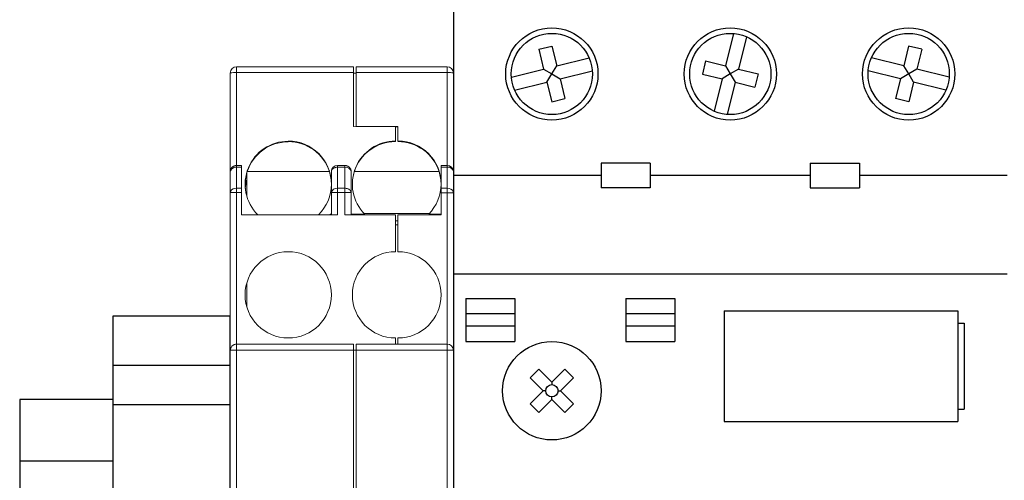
# Model space of a CAD drawing. Header units: inches. Extents: x 1390 to 5322, y 201 to 2979.
# Tile 36 of 85: x 1972 to 2052, y 2357 to 2394. Entities that reach past the tile are written whole.
import ezdxf

# ---------------------------------------------------------------- set-up
doc = ezdxf.new("R2010")
doc.units = ezdxf.units.IN
doc.header["$MEASUREMENT"] = 0
doc.layers.add('OIL PUMP', color=7, linetype='Continuous')

# ---------------------------------------------------------------- blocks, each defined once
blk = doc.blocks.new('A$C2F1831AF')
for p, q in [((12602.231, 8703.762), (12602.231, 8595.455)), ((12602.231, 8703.762), (12602.231, 8595.455)), ((12624.939, 8696.815), (12624.29, 8694.195)), ((12626.005, 8696.551), (12625.356, 8693.931)), ((12609.157, 8695.53), (12610.222, 8695.794)), ((12609.157, 8695.53), (12609.552, 8693.931)), ((12610.222, 8695.794), (12610.618, 8694.195)), ((12639.16, 8695.794), (12638.765, 8694.195)), ((12640.226, 8695.53), (12639.16, 8695.794)), ((12640.226, 8695.53), (12639.83, 8693.931)), ((12610.618, 8694.195), (12613.238, 8694.843)), ((12622.692, 8694.59), (12622.428, 8693.525)), ((12622.692, 8694.59), (12624.29, 8694.195)), ((12638.765, 8694.195), (12636.145, 8694.843)), ((12606.932, 8693.282), (12609.552, 8693.931)), ((12609.552, 8693.931), (12610.217, 8693.53)), ((12610.217, 8693.53), (12610.618, 8694.195)), ((12610.882, 8693.129), (12613.502, 8693.777)), ((12624.29, 8694.195), (12624.691, 8693.53)), ((12625.356, 8693.931), (12624.691, 8693.53)), ((12625.356, 8693.931), (12626.955, 8693.535)), ((12638.501, 8693.129), (12635.881, 8693.777)), ((12639.166, 8693.53), (12638.765, 8694.195)), ((12639.83, 8693.931), (12639.166, 8693.53)), ((12642.45, 8693.282), (12639.83, 8693.931)), ((12607.196, 8692.216), (12609.816, 8692.865)), ((12609.816, 8692.865), (12610.217, 8693.53)), ((12609.816, 8692.865), (12610.212, 8691.266)), ((12610.217, 8693.53), (12610.882, 8693.129)), ((12610.882, 8693.129), (12611.278, 8691.53)), ((12622.428, 8693.525), (12624.027, 8693.129)), ((12624.027, 8693.129), (12623.378, 8690.509)), ((12624.691, 8693.53), (12624.027, 8693.129)), ((12625.092, 8692.865), (12624.444, 8690.245)), ((12624.691, 8693.53), (12625.092, 8692.865)), ((12625.092, 8692.865), (12626.691, 8692.469)), ((12626.955, 8693.535), (12626.691, 8692.469)), ((12638.501, 8693.129), (12638.105, 8691.53)), ((12639.166, 8693.53), (12638.501, 8693.129)), ((12639.567, 8692.865), (12639.166, 8693.53)), ((12639.567, 8692.865), (12639.171, 8691.266)), ((12642.187, 8692.216), (12639.567, 8692.865)), ((12610.212, 8691.266), (12611.278, 8691.53)), ((12639.171, 8691.266), (12638.105, 8691.53)), ((12618.203, 8686.293), (12614.21, 8686.293)), ((12614.21, 8686.293), (12614.21, 8684.296)), ((12618.203, 8686.293), (12618.203, 8684.296)), ((12631.18, 8686.293), (12631.18, 8684.296)), ((12631.18, 8686.293), (12635.173, 8686.293)), ((12635.173, 8686.293), (12635.173, 8684.296)), ((12614.21, 8685.295), (12602.231, 8685.295)), ((12631.18, 8685.295), (12618.203, 8685.295)), ((12647.151, 8685.295), (12635.173, 8685.295)), ((12618.203, 8684.296), (12614.21, 8684.296)), ((12631.18, 8684.296), (12635.173, 8684.296)), ((12602.231, 8677.309), (12647.151, 8677.309)), ((12603.23, 8675.312), (12607.223, 8675.312)), ((12603.23, 8675.312), (12603.23, 8671.819)), ((12607.223, 8675.312), (12607.223, 8671.819)), ((12616.207, 8675.312), (12616.207, 8671.819)), ((12616.207, 8675.312), (12620.199, 8675.312)), ((12620.199, 8675.312), (12620.199, 8671.819)), ((12607.223, 8674.065), (12603.23, 8674.065)), ((12620.199, 8674.065), (12616.207, 8674.065)), ((12624.192, 8674.314), (12643.158, 8674.314)), ((12624.192, 8674.314), (12624.192, 8665.33)), ((12643.158, 8674.314), (12643.158, 8665.33)), ((12607.223, 8673.066), (12603.23, 8673.066)), ((12620.199, 8673.066), (12616.207, 8673.066)), ((12643.158, 8673.316), (12643.658, 8673.316)), ((12643.658, 8673.316), (12643.658, 8666.328)), ((12603.23, 8671.819), (12607.223, 8671.819)), ((12616.207, 8671.819), (12620.199, 8671.819)), ((12609.158, 8669.59), (12608.453, 8668.884)), ((12608.453, 8668.884), (12609.511, 8667.826)), ((12609.158, 8669.59), (12610.217, 8668.532)), ((12611.276, 8669.59), (12610.217, 8668.532)), ((12611.982, 8668.884), (12610.923, 8667.826)), ((12611.276, 8669.59), (12611.982, 8668.884)), ((12610.217, 8668.532), (12610.217, 8668.325)), ((12609.511, 8667.826), (12608.453, 8666.767)), ((12609.718, 8667.826), (12609.511, 8667.826)), ((12610.217, 8667.12), (12610.217, 8667.327)), ((12610.716, 8667.826), (12610.923, 8667.826)), ((12610.923, 8667.826), (12611.982, 8666.767)), ((12608.453, 8666.767), (12609.158, 8666.061)), ((12610.217, 8667.12), (12609.158, 8666.061)), ((12610.217, 8667.12), (12611.276, 8666.061)), ((12611.982, 8666.767), (12611.276, 8666.061)), ((12643.158, 8666.328), (12643.658, 8666.328)), ((12624.192, 8665.33), (12643.158, 8665.33))]:
    blk.add_line(p, q)
for centre, radius in [((12610.217, 8693.53), 3.743), ((12610.217, 8693.53), 3.294), ((12624.691, 8693.53), 3.743), ((12624.691, 8693.53), 3.294), ((12639.166, 8693.53), 3.743), ((12639.166, 8693.53), 3.294), ((12610.217, 8667.826), 3.993), ((12610.217, 8667.826), 0.499)]:
    blk.add_circle(centre, radius)

msp = doc.modelspace()

# ---------------------------------------------------------------- linework, layer by layer
at = {"layer": 'OIL PUMP', "color": 7, "linetype": 'Continuous', "lineweight": 15}
for p, q in [((1989.276, 2389.871), (1989.276, 2390.327)), ((1989.276, 2390.327), (1998.776, 2390.327)), ((1989.276, 2389.871), (1989.276, 2382.327)), ((1998.776, 2389.871), (1989.276, 2389.871)), ((1998.776, 2389.871), (1998.776, 2390.327)), ((1998.776, 2389.871), (1998.776, 2385.495)), ((1998.976, 2390.327), (2006.376, 2390.327)), ((1998.976, 2389.871), (1998.976, 2390.327)), ((1998.976, 2385.499), (1998.976, 2389.871)), ((1998.976, 2389.871), (2006.376, 2389.871)), ((2006.376, 2389.871), (2006.376, 2390.327)), ((2006.376, 2382.327), (2006.376, 2389.871)), ((1988.776, 2389.827), (1988.776, 2381.827)), ((1998.976, 2389.827), (1998.776, 2389.827)), ((2006.876, 2381.827), (2006.876, 2389.827)), ((1998.776, 2385.495), (2002.176, 2385.465)), ((2002.376, 2385.499), (1998.976, 2385.499)), ((1998.976, 2385.493), (1998.976, 2385.499)), ((2002.176, 2385.465), (2002.176, 2384.304)), ((2002.176, 2385.456), (2002.376, 2385.456)), ((2002.376, 2384.304), (2002.376, 2385.499)), ((1993.476, 2384.287), (1993.476, 2384.304)), ((1993.476, 2384.287), (1993.476, 2384.243)), ((2002.176, 2384.304), (2002.176, 2384.26)), ((1988.776, 2381.827), (1988.784, 2381.891)), ((1989.276, 2382.181), (1989.276, 2382.327)), ((1989.276, 2382.327), (1989.676, 2382.327)), ((1989.276, 2382.181), (1989.276, 2380.474)), ((1989.676, 2382.181), (1989.276, 2382.181)), ((1989.676, 2382.327), (1989.676, 2382.181)), ((1989.676, 2380.474), (1989.676, 2382.181)), ((1997.476, 2382.181), (1997.476, 2382.327)), ((1998.076, 2382.327), (1997.476, 2382.327)), ((1997.476, 2382.181), (1997.476, 2380.474)), ((1998.076, 2382.181), (1997.476, 2382.181)), ((1998.076, 2382.327), (1998.076, 2382.181)), ((1998.076, 2380.474), (1998.076, 2382.181)), ((2006.376, 2382.327), (2005.876, 2382.327)), ((2005.876, 2382.186), (2006.376, 2382.186)), ((2005.876, 2380.475), (2005.876, 2382.186)), ((2006.376, 2382.327), (2006.376, 2382.186)), ((2006.376, 2380.475), (2006.376, 2382.186)), ((1988.776, 2381.827), (1988.776, 2380.12)), ((1990.116, 2379.824), (1990.116, 2381.732)), ((1996.812, 2381.827), (1990.145, 2381.827)), ((1996.976, 2380.12), (1996.976, 2381.827)), ((1998.576, 2380.12), (1998.576, 2381.827)), ((2005.712, 2381.827), (1998.84, 2381.827)), ((2006.876, 2380.116), (2006.876, 2381.827)), ((1989.276, 2380.12), (1989.276, 2380.474)), ((1989.276, 2380.474), (1989.676, 2380.474)), ((1989.676, 2380.12), (1989.676, 2380.474)), ((1997.476, 2380.12), (1997.476, 2380.474)), ((1997.476, 2380.474), (1998.076, 2380.474)), ((1998.076, 2380.474), (1998.076, 2380.12)), ((2006.376, 2380.475), (2005.876, 2380.475)), ((2006.376, 2380.475), (2006.376, 2380.116)), ((1988.776, 2380.12), (1988.784, 2380.12)), ((1988.776, 2380.12), (1988.776, 2367.327)), ((1988.795, 2380.216), (1988.784, 2380.12)), ((1989.276, 2380.12), (1989.276, 2367.827)), ((1989.276, 2380.12), (1989.676, 2380.12)), ((1989.676, 2380.12), (1989.676, 2378.327)), ((1996.976, 2378.327), (1996.976, 2380.12)), ((1996.984, 2380.183), (1996.98, 2380.12)), ((1997.476, 2378.327), (1997.476, 2380.12)), ((1997.476, 2380.12), (1998.076, 2380.12)), ((1998.076, 2380.12), (1998.576, 2380.12)), ((1998.076, 2380.12), (1998.076, 2378.327)), ((1998.568, 2380.12), (1998.557, 2380.216)), ((1998.576, 2378.327), (1998.576, 2380.12)), ((2005.876, 2378.327), (2005.876, 2380.116)), ((2005.876, 2380.116), (2006.376, 2380.116)), ((2006.376, 2367.827), (2006.376, 2380.116)), ((2006.376, 2380.116), (2006.874, 2380.116)), ((2006.872, 2380.116), (2006.868, 2380.18)), ((2006.876, 2380.116), (2006.869, 2380.176)), ((2006.874, 2380.116), (2006.876, 2380.116)), ((2006.876, 2367.327), (2006.876, 2380.116)), ((1989.676, 2378.327), (1997.476, 2378.327)), ((1996.876, 2378.374), (1996.876, 2378.327)), ((1996.876, 2378.374), (1996.976, 2378.374)), ((1998.076, 2378.327), (2002.176, 2378.327)), ((1999.679, 2378.374), (1998.576, 2378.374)), ((2004.912, 2378.414), (1999.64, 2378.414)), ((2002.176, 2378.327), (2002.176, 2375.327)), ((2002.376, 2375.327), (2002.376, 2378.327)), ((2002.376, 2378.327), (2005.876, 2378.327)), ((2004.873, 2378.374), (2005.876, 2378.374)), ((2002.376, 2377.827), (2002.176, 2377.827)), ((2002.376, 2377.51), (2002.176, 2377.51)), ((1990.116, 2370.847), (1990.116, 2372.807)), ((2002.176, 2368.327), (2002.176, 2367.827)), ((2002.376, 2367.827), (2002.376, 2368.327)), ((1989.276, 2367.327), (1989.276, 2367.827)), ((1998.776, 2367.827), (1989.276, 2367.827)), ((1998.776, 2367.827), (1998.776, 2367.327)), ((2006.376, 2367.827), (1998.976, 2367.827)), ((1998.976, 2367.327), (1998.976, 2367.827)), ((2006.376, 2367.827), (2006.376, 2367.327)), ((1988.776, 2367.327), (1989.276, 2367.327)), ((1988.776, 2367.327), (1988.776, 2355.166)), ((1989.276, 2367.327), (1989.276, 2355.166)), ((1998.776, 2367.327), (1989.276, 2367.327)), ((1998.776, 2367.327), (1998.776, 2355.166)), ((1998.976, 2367.327), (1998.776, 2367.327)), ((2006.376, 2367.327), (1998.976, 2367.327)), ((1998.976, 2367.327), (1998.976, 2355.166)), ((2006.376, 2355.166), (2006.376, 2367.327)), ((2006.876, 2355.166), (2006.876, 2367.327))]:
    msp.add_line(p, q, dxfattribs=at)
at = {"layer": 'OIL PUMP'}
for p, q in [((2007.874, 2371.532), (2011.867, 2371.532)), ((2007.874, 2371.532), (2007.874, 2368.038)), ((2011.867, 2371.532), (2011.867, 2368.038)), ((2011.867, 2370.284), (2007.874, 2370.284)), ((2011.867, 2369.286), (2007.874, 2369.286)), ((2007.874, 2368.038), (2011.867, 2368.038)), ((1979.276, 2363.327), (1971.691, 2363.327)), ((1971.691, 2363.327), (1971.691, 2328.327)), ((1979.276, 2358.327), (1971.691, 2358.327))]:
    msp.add_line(p, q, dxfattribs=at)
at = {"layer": 'OIL PUMP', "color": 7}
for p, q in [((1979.276, 2370.127), (1988.776, 2370.127)), ((1979.276, 2321.527), (1979.276, 2370.127)), ((1988.776, 2321.527), (1988.776, 2370.127)), ((1988.776, 2366.086), (1979.276, 2366.086)), ((1988.776, 2362.892), (1979.276, 2362.892))]:
    msp.add_line(p, q, dxfattribs=at)
at = {"layer": 'OIL PUMP', "color": 7, "linetype": 'Continuous', "lineweight": 15, "flags": 128}
for points in [[(1989.276, 2382.327), (1989.178, 2382.318), (1989.089, 2382.291)], [(1988.795, 2380.216), (1988.786, 2380.189), (1988.776, 2380.12)], [(1988.784, 2380.12), (1988.786, 2380.12), (1988.814, 2380.12), (1988.86, 2380.12), (1988.922, 2380.12), (1988.998, 2380.12), (1989.085, 2380.12), (1989.178, 2380.12), (1989.276, 2380.12)]]:
    msp.add_lwpolyline(points, dxfattribs=at)
at = {"layer": 'OIL PUMP', "color": 7, "linetype": 'Continuous', "lineweight": 15}
msp.add_circle((1993.476, 2371.827), 3.5, dxfattribs=at)
for centre, radius, start, end in [((1989.276, 2389.827), 0.5, 90, 180), ((1989.152, 2388.404), 1.472, 85.16619, 104.79594), ((2006.376, 2389.827), 0.5, 360, 90), ((2006.5, 2388.404), 1.472, 75.20406, 94.83381), ((1993.464, 2380.801), 3.486, 89.79962, 225.2107), ((1993.483, 2380.811), 3.493, 0.10943, 90.10901), ((1993.48, 2380.762), 3.499, 17.73191, 90.06618), ((2002.164, 2380.819), 3.485, 89.79659, 224.53785), ((2002.172, 2380.762), 3.499, 89.93382, 162.26809), ((2002.383, 2380.811), 3.493, 0.10943, 90.10901), ((2002.38, 2380.762), 3.499, 17.73191, 90.06618), ((1993.472, 2380.744), 3.499, 89.93448, 161.96818), ((1989.221, 2381.711), 0.473, 83.37163, 157.61923), ((1997.476, 2381.827), 0.5, 90, 180), ((1998.138, 2381.739), 0.446, 11.42175, 98.04947), ((2006.376, 2381.827), 0.5, 0, 90), ((2006.437, 2381.743), 0.447, 10.86497, 97.77826), ((1993.45, 2380.695), 3.474, 163.6795, 179.99902), ((1993.451, 2380.207), 3.475, 163.68008, 175.10542), ((1993.451, 2380.103), 3.475, 163.68013, 174.23927), ((1989.226, 2379.99), 0.487, 84.06775, 152.23224), ((1993.495, 2380.819), 3.481, 314.29818, 359.9749), ((1997.413, 2380.032), 0.446, 81.95053, 168.57825), ((2002.396, 2380.818), 3.48, 315.37462, 359.98161), ((2006.429, 2380.007), 0.471, 20.97661, 96.52681), ((2002.176, 2371.827), 3.5, 90, 270), ((2002.376, 2371.827), 3.5, 270, 90), ((2006.376, 2367.327), 0.5, 0, 90)]:
    msp.add_arc(centre, radius, start, end, dxfattribs=at)
for centre, major_axis, start_param, end_param in [((1993.476, 2380.748), (0, -3.513), 4.400157, 4.428595), ((1993.476, 2380.766), (0, 3.513), 4.712389, 5.019392), ((2002.176, 2380.766), (0, 3.513), 1.263793, 1.570796), ((2002.376, 2380.766), (0, 3.513), 4.712389, 5.019392)]:
    msp.add_ellipse(centre, major_axis=major_axis, ratio=0.996195, start_param=start_param, end_param=end_param, dxfattribs=at)
for points, knots in [([(1989.089, 2382.287), (1989.043, 2382.265), (1988.941, 2382.216), (1988.851, 2382.098), (1988.801, 2381.983), (1988.79, 2381.921), (1988.784, 2381.891)], [0, 0, 0, 0, 0.289561, 0.646033, 0.825443, 1, 1, 1, 1]), ([(1996.976, 2381.827), (1996.977, 2381.84), (1996.978, 2381.868), (1996.989, 2381.912), (1997.011, 2381.962), (1997.053, 2382.02), (1997.117, 2382.077), (1997.2, 2382.125), (1997.289, 2382.158), (1997.383, 2382.178), (1997.446, 2382.18), (1997.476, 2382.181)], [0, 0, 0, 0, 0.069503, 0.149321, 0.240162, 0.353755, 0.500083, 0.63038, 0.760029, 0.883926, 1, 1, 1, 1]), ([(1998.576, 2381.827), (1998.575, 2381.846), (1998.574, 2381.885), (1998.563, 2381.947), (1998.541, 2382.018), (1998.499, 2382.1), (1998.435, 2382.181), (1998.352, 2382.248), (1998.263, 2382.295), (1998.169, 2382.322), (1998.106, 2382.326), (1998.076, 2382.327)], [0, 0, 0, 0, 0.069503, 0.149321, 0.240162, 0.353755, 0.500083, 0.63038, 0.760029, 0.883926, 1, 1, 1, 1]), ([(2005.876, 2382.327), (2005.876, 2382.327), (2005.876, 2382.325), (2005.876, 2382.312), (2005.876, 2382.289), (2005.876, 2382.25), (2005.876, 2382.208), (2005.876, 2382.186)], [0, 0, 0, 0, 0.167182, 0.333002, 0.500184, 0.748645, 1, 1, 1, 1]), ([(1998.576, 2380.12), (1998.575, 2380.133), (1998.574, 2380.161), (1998.563, 2380.205), (1998.541, 2380.255), (1998.499, 2380.313), (1998.435, 2380.37), (1998.352, 2380.418), (1998.263, 2380.451), (1998.169, 2380.47), (1998.106, 2380.473), (1998.076, 2380.474)], [0, 0, 0, 0, 0.069503, 0.149321, 0.240162, 0.353755, 0.500083, 0.63038, 0.760029, 0.883926, 1, 1, 1, 1]), ([(2005.876, 2380.475), (2005.876, 2380.459), (2005.876, 2380.426), (2005.876, 2380.371), (2005.876, 2380.302), (2005.876, 2380.216), (2005.876, 2380.149), (2005.876, 2380.116)], [0, 0, 0, 0, 0.167225, 0.332974, 0.500199, 0.748651, 1, 1, 1, 1]), ([(1996.976, 2380.12), (1996.977, 2380.12), (1996.978, 2380.12), (1996.989, 2380.12), (1997.011, 2380.12), (1997.053, 2380.12), (1997.117, 2380.12), (1997.2, 2380.12), (1997.289, 2380.12), (1997.383, 2380.121), (1997.446, 2380.121), (1997.476, 2380.12)], [0, 0, 0, 0, 0.069503, 0.149321, 0.240162, 0.353755, 0.500083, 0.63038, 0.760029, 0.883926, 1, 1, 1, 1]), ([(1989.282, 2367.827), (1989.252, 2367.826), (1989.19, 2367.824), (1989.099, 2367.797), (1989.013, 2367.754), (1988.935, 2367.691), (1988.871, 2367.612), (1988.823, 2367.521), (1988.792, 2367.424), (1988.787, 2367.359), (1988.784, 2367.327)], [0, 0, 0, 0, 0.115088, 0.235152, 0.360136, 0.489152, 0.620396, 0.751273, 0.878774, 1, 1, 1, 1]), ([(2006.376, 2367.327), (2006.397, 2367.327), (2006.439, 2367.328), (2006.5, 2367.328), (2006.574, 2367.327), (2006.653, 2367.327), (2006.734, 2367.328), (2006.798, 2367.328), (2006.844, 2367.327), (2006.871, 2367.328), (2006.874, 2367.327), (2006.876, 2367.327)], [0, 0, 0, 0, 0.079406, 0.15967, 0.240166, 0.374376, 0.500104, 0.638592, 0.760036, 0.883047, 1, 1, 1, 1])]:
    msp.add_open_spline(points, degree=3, knots=knots, dxfattribs=at)

# ---------------------------------------------------------------- block references
at = {"layer": 'OIL PUMP'}
msp.add_blockref('A$C2F1831AF', (-10595.355, -6303.781), dxfattribs=at)

doc.saveas('drawing.dxf')
